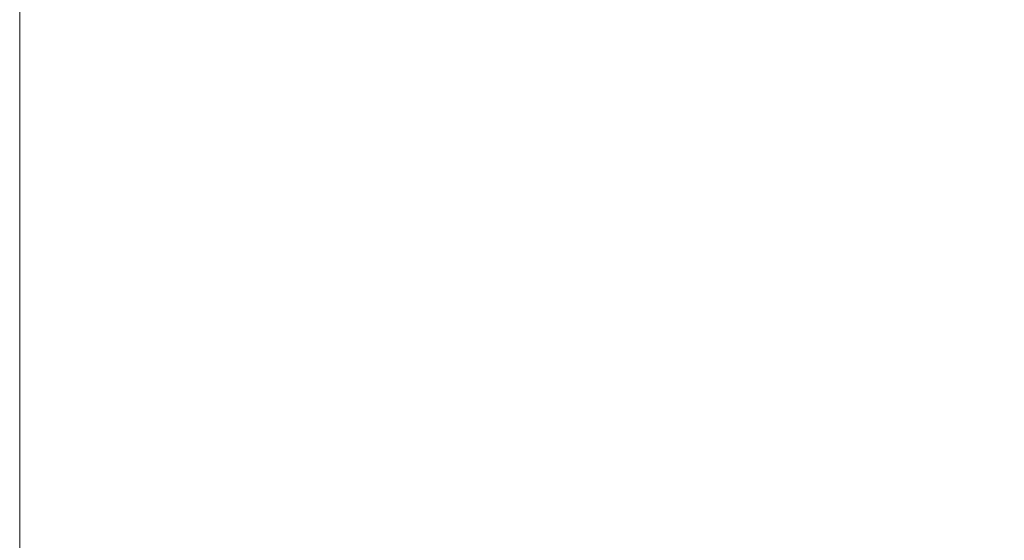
# Model space of a CAD drawing. Extents: x -24 to 2635, y -37 to 278.
# Tile 2 of 9: x -24 to 119, y 116 to 192. Entities that reach past the tile are written whole.
import ezdxf
from ezdxf.enums import TextEntityAlignment as Align

# ---------------------------------------------------------------- set-up
doc = ezdxf.new("R2010")
doc.units = 21
doc.header["$MEASUREMENT"] = 0
doc.layers.add('B_ANNO_NOPLOT', color=47, linetype='Continuous', lineweight=18, plot=False)
doc.layers.add('B_ANNO_TEXT', color=7, linetype='Continuous', lineweight=18)
doc.styles.add('Annotative', font='calibri.ttf', dxfattribs={"height": 0.0625})

# ---------------------------------------------------------------- blocks, each defined once
blk = doc.blocks.new('*U1573')
at = {"layer": 'B_ANNO_NOPLOT', "flags": 128}
blk.add_lwpolyline([(0, -1085.1956), (0, -770.1956), (404.9096, -770.1956), (404.9096, -786.6267), (472.5, -786.6267), (472.5, -1034.5711), (395.7134, -1034.5711), (395.7134, -1085.1956)], close=True, dxfattribs=at)
at = {"layer": 'B_ANNO_TEXT', "style": 'Annotative'}
blk.add_attdef('DIM03', text='', height=1.875, dxfattribs=at).set_placement((122.1611, -945.5107), align=Align.MIDDLE_CENTER)
blk.add_attdef('DIM04', (134.5351, -946.3271), '', height=1.875, dxfattribs=at)
blk = doc.blocks.new('*U1612')
at = {"layer": 'B_ANNO_NOPLOT', "flags": 128}
blk.add_lwpolyline([(0, -2694.989), (0, -2379.989), (404.9096, -2379.989), (404.9096, -2396.4201), (472.5, -2396.4201), (472.5, -2644.3645), (395.7134, -2644.3645), (395.7134, -2694.989)], close=True, dxfattribs=at)
at = {"layer": 'B_ANNO_TEXT', "style": 'Annotative'}
for tag, p in [('BN43', (268.2477, -2439.7176)), ('BN41', (330.7596, -2447.1792)), ('BN42', (266.1928, -2448.5498))]:
    blk.add_attdef(tag, p, '', height=1.875, dxfattribs=at)
for tag, p in [('DIM01', (296.7933, -2511.1887)), ('DIM02', (308.7928, -2511.1887))]:
    blk.add_attdef(tag, text='', height=1.875, dxfattribs=at).set_placement(p, align=Align.MIDDLE)
blk = doc.blocks.new('INS_G72WDET_BASE')
at = {"layer": 'B_ANNO_NOPLOT', "flags": 128}
blk.add_lwpolyline([(0, -12), (0, 303), (404.91, 303), (404.91, 286.57), (472.5, 286.57), (472.5, 38.62), (395.71, 38.62), (395.71, -12)], close=True, dxfattribs=at)

msp = doc.modelspace()

# ---------------------------------------------------------------- block references
msp.add_blockref('*U1573', (-24.4, 1048.41))

# ---------------------------------------------------------------- next in the draw order: block references
msp.add_blockref('*U1612', (-24.4, 2658.2))

# ---------------------------------------------------------------- next in the draw order: block references
msp.add_blockref('INS_G72WDET_BASE', (-24.4, -24.79))

doc.saveas('drawing.dxf')
